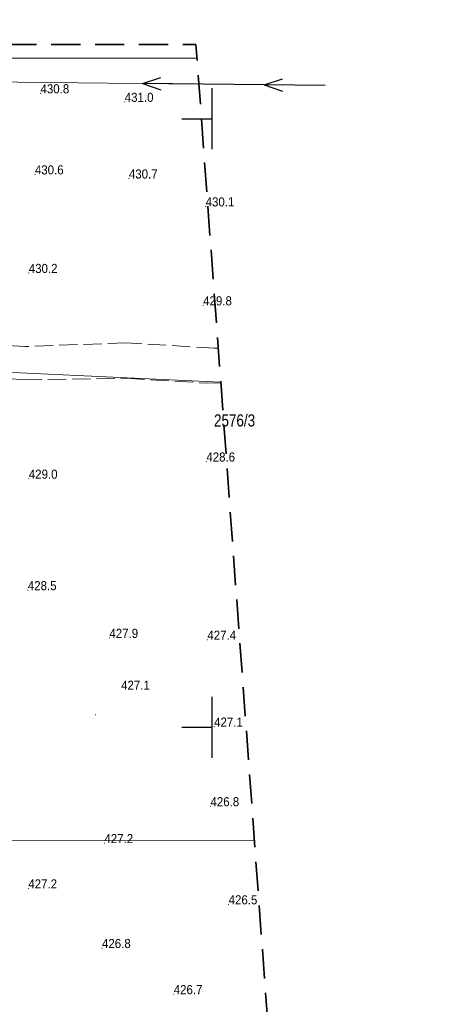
# Model space of a CAD drawing. Header units: metres. Extents: x 7417884 to 7418420, y 5565806 to 5566270.
# Tile 42 of 43: x 7418384 to 7418419, y 5566027 to 5566108. Entities that reach past the tile are written whole.
import ezdxf
from ezdxf.enums import TextEntityAlignment as Align

# ---------------------------------------------------------------- set-up
doc = ezdxf.new("R2010")
doc.units = ezdxf.units.M
for name, pattern in [('1.5_0.5', [2, 1.5, -0.5]), ('2', [0.9, 0.6, -0.3]), ('219-500', [0]), ('suep_nn_500', [0])]:
    doc.linetypes.add(name, pattern=pattern)
for name, color, linetype in [('211-numer działki ewidencyjnej', 7, 'Continuous'), ('219-działka ewidencyjna', 7, 'Continuous'), ('jezdnia', 7, 'Continuous'), ('pikieta naturalna', 7, 'Continuous'), ('pikieta naturalna-Atr2', 7, 'Continuous'), ('przewód elektroenergetyczny niskiego napięcia', 7, 'Continuous'), ('przewód wodociągowy', 7, 'Continuous'), ('Zakres', 7, 'Continuous')]:
    doc.layers.add(name, color=color, linetype=linetype)
doc.styles.get("Standard").update_dxf_attribs({"font": 'arial.ttf'})

# ---------------------------------------------------------------- blocks, each defined once
blk = doc.blocks.new('PW01')
at = {"linetype": 'Continuous', "lineweight": 13}
h = blk.add_hatch(color=0, dxfattribs=at)
edge = h.paths.add_edge_path()
edge.add_arc((0, 0), 0.045, 0, 360)
blk = doc.blocks.new('SUEP1')
at = {"color": 0, "linetype": 'Continuous'}
for p, q in [((0, 0), (5, 0)), ((5, 0), (3.5, 0.5)), ((5, 0), (3.5, -0.5)), ((5, 0), (15, 0)), ((15, 0), (13.5, 0.5)), ((15, 0), (13.5, -0.5))]:
    blk.add_line(p, q, dxfattribs=at)

msp = doc.modelspace()

# ---------------------------------------------------------------- linework, layer by layer
at = {"color": 0}
for p, q in [((7418400, 5566097.5), (7418400, 5566102.5)), ((7418397.5, 5566100), (7418400, 5566100)), ((7418400, 5566047.5), (7418400, 5566052.5)), ((7418397.5, 5566050), (7418400, 5566050))]:
    msp.add_line(p, q, dxfattribs=at)
at = {"layer": '219-działka ewidencyjna', "color": 7, "linetype": '219-500', "lineweight": 18}
for points in [[(7418374.27, 5566104.97), (7418398.74, 5566104.975)], [(7418374.32, 5566040.68), (7418403.411, 5566040.686)]]:
    msp.add_lwpolyline(points, dxfattribs=at)
at = {"layer": 'jezdnia', "color": 7, "linetype": '1.5_0.5', "lineweight": 18}
msp.add_lwpolyline([(7418400.472, 5566081.143), (7418400.19, 5566081.15), (7418392.93, 5566081.58), (7418384.64, 5566081.28), (7418381.32, 5566081.45), (7418381.26, 5566078.8), (7418384.49, 5566078.55), (7418392.94, 5566078.67), (7418399.6, 5566078.27), (7418400.679, 5566078.285)], dxfattribs=at)
at = {"layer": 'przewód elektroenergetyczny niskiego napięcia', "color": 1, "linetype": 'suep_nn_500', "lineweight": 18}
msp.add_lwpolyline([(7418398.895, 5566102.843), (7418361.7, 5566103.25)], dxfattribs=at)
at = {"layer": 'przewód wodociągowy', "color": 5, "linetype": 'Continuous', "lineweight": 18}
msp.add_lwpolyline([(7418400.674, 5566078.364), (7418361.81, 5566080.17), (7418311.47, 5566078.35), (7418266.99, 5566078.53), (7418199.46, 5566077.73), (7418172.41, 5566078.38), (7418138.51, 5566080.55), (7418125.06, 5566082.93), (7418079.46, 5566124.09), (7418042.41, 5566157.9), (7418022.66, 5566177.08), (7418002.17, 5566196.69), (7417986.04, 5566214.2), (7417974, 5566228.06), (7417958.84, 5566235.45), (7417957.4, 5566236.19)], dxfattribs=at)
at = {"layer": 'Zakres', "color": 5, "linetype": '2', "lineweight": 35, "ltscale": 4, "flags": 128}
msp.add_lwpolyline([(7417885.72, 5566102.9), (7418148.19, 5566033.76), (7418303.95, 5566019.62), (7418308.97, 5565858.6), (7418310.47, 5565827.917), (7418402.779, 5565828.688), (7418418.97, 5565829.266), (7418398.66, 5566106.08), (7418342.22, 5566106.08), (7418321.76, 5566106.08), (7418301.3, 5566104.66), (7418135.84, 5566120.54), (7418007.43, 5566263.06), (7417967.57, 5566263.77), (7417884.31, 5566264.47)], close=True, dxfattribs=at)

# ---------------------------------------------------------------- block references
at = {"layer": 'pikieta naturalna', "color": 7, "linetype": 'Continuous', "lineweight": 13}
for p in [(7418385.89, 5566102.08), (7418392.81, 5566101.38), (7418385.43, 5566095.42), (7418393.15, 5566095.08), (7418399.45, 5566092.79), (7418384.93, 5566087.32), (7418399.25, 5566084.66), (7418399.51, 5566071.83), (7418384.93, 5566070.42), (7418384.85, 5566061.26), (7418391.55, 5566057.34), (7418399.59, 5566057.19), (7418390.4, 5566051.03), (7418400.15, 5566050.05), (7418399.85, 5566043.51), (7418391.14, 5566040.48), (7418384.89, 5566036.76), (7418401.34, 5566035.45), (7418390.94, 5566031.86), (7418396.83, 5566028.07)]:
    msp.add_blockref('PW01', p, dxfattribs=at)
at = {"layer": 'przewód elektroenergetyczny niskiego napięcia', "color": 1, "linetype": 'Continuous', "lineweight": 18, "rotation": 179.374}
msp.add_blockref('SUEP1', (7418409.27, 5566102.73), dxfattribs=at)

# ---------------------------------------------------------------- texts
at = {"layer": '211-numer działki ewidencyjnej', "color": 7, "linetype": 'Continuous', "lineweight": 18, "width": 0.79}
msp.add_text('2576/3', height=1, dxfattribs=at).set_placement((7418400.14, 5566075.71), align=Align.TOP_LEFT)
at = {"layer": 'pikieta naturalna-Atr2', "color": 7, "width": 0.9}
for s, p in [('430.8', (7418385.89, 5566102.08)), ('431.0', (7418392.81, 5566101.38)), ('430.6', (7418385.43, 5566095.42)), ('430.7', (7418393.15, 5566095.08)), ('430.1', (7418399.45, 5566092.79)), ('430.2', (7418384.93, 5566087.32)), ('429.8', (7418399.25, 5566084.66)), ('428.6', (7418399.51, 5566071.83)), ('429.0', (7418384.93, 5566070.42)), ('428.5', (7418384.85, 5566061.26)), ('427.9', (7418391.55, 5566057.34)), ('427.4', (7418399.59, 5566057.19)), ('427.1', (7418392.51, 5566053.08)), ('427.1', (7418400.15, 5566050.05)), ('426.8', (7418399.85, 5566043.51)), ('427.2', (7418391.14, 5566040.48)), ('427.2', (7418384.89, 5566036.76)), ('426.5', (7418401.34, 5566035.45)), ('426.8', (7418390.94, 5566031.86)), ('426.7', (7418396.83, 5566028.07))]:
    msp.add_text(s, height=0.75, dxfattribs=at).set_placement(p)

doc.saveas('drawing.dxf')
